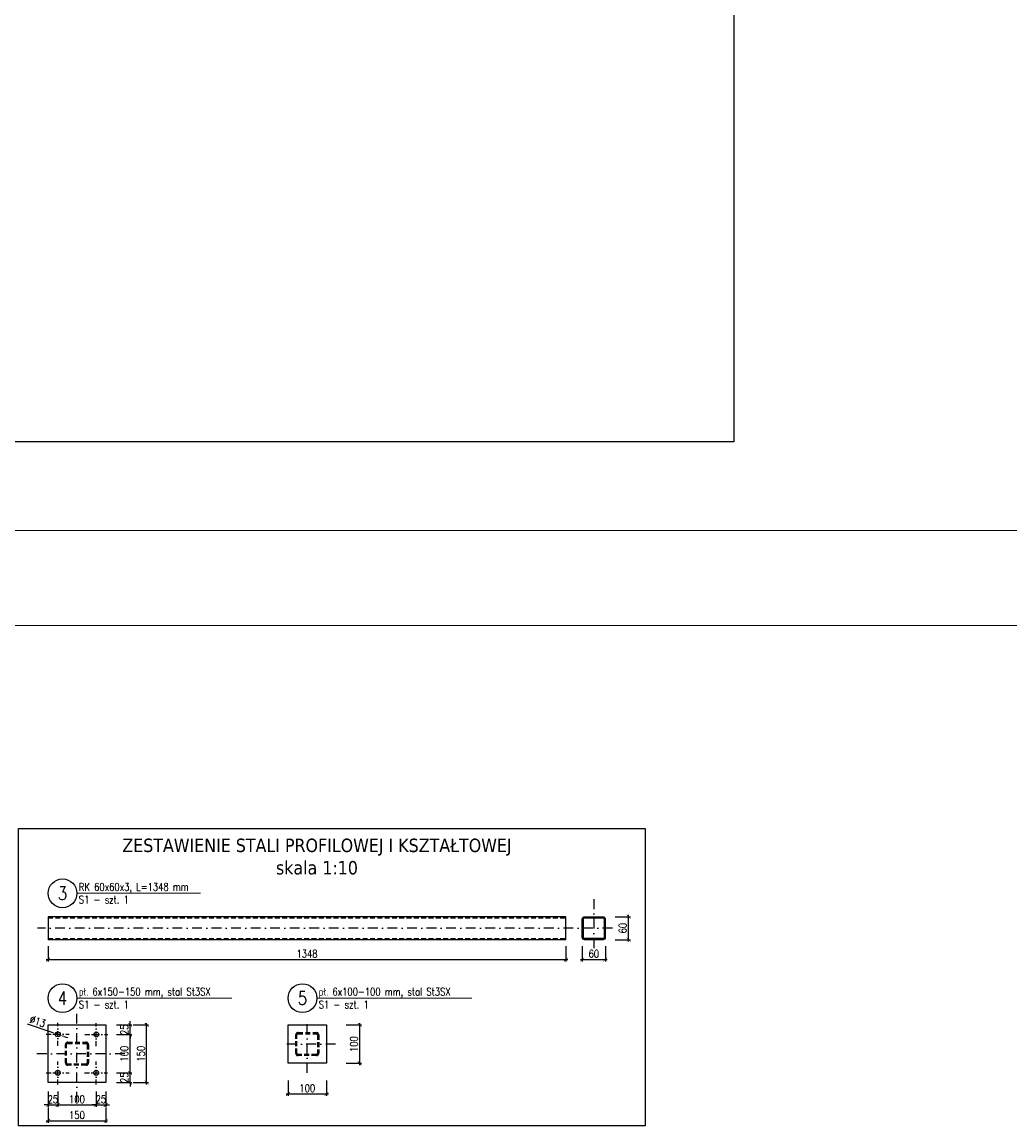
# Model space of a CAD drawing. Header units: centimetres. Extents: x -18863 to 41892, y -11949 to 36189.
# Tile 13 of 19: x -5243 to -2672, y 18808 to 21684. Entities that reach past the tile are written whole.
import ezdxf

# ---------------------------------------------------------------- set-up
doc = ezdxf.new("R2010")
doc.units = ezdxf.units.CM
doc.header["$MEASUREMENT"] = 0
doc.linetypes.add('DASHDOT', pattern=[25.4, 12.7, -6.35, 0, -6.35])
doc.linetypes.add('DASHEDX2', pattern=[76.2, 50.8, -25.4])
for name, color, linetype in [('a osie', 6, 'DASHDOT'), ('bj konstrukcja', 3, 'Continuous'), ('bj kreskowanie', 8, 'Continuous'), ('bj opis duzy', 3, 'Continuous'), ('bj przerywana', 4, 'DASHEDX2'), ('bj wymiar', 8, 'Continuous'), ('OPIS', 2, 'Continuous')]:
    doc.layers.add(name, color=color, linetype=linetype)
doc.layers.add('bj linia odniesienia', color=4, linetype='Continuous', lineweight=5)
doc.layers.add('bj numerki', color=3, linetype='Continuous', lineweight=20)
doc.layers.add('BJ POMOC', color=30, linetype='Continuous', plot=False)
doc.styles.add('Beta10', font='simplex.shx', dxfattribs={"width": 0.8, "height": 20})
doc.styles.add('Beta20', font='simplex.shx', dxfattribs={"width": 0.8, "height": 40})
doc.styles.add('GENERATED_STYLE_2', font='arial.ttf')
doc.dimstyles.new('Beta 10', dxfattribs={"dimtxt": 20, "dimasz": 10, "dimexe": 5, "dimexo": 1, "dimgap": 5, "dimtad": 1, "dimdec": 0, "dimtxsty": 'Beta10', "dimblk": 'ARCHTICK', "dimcen": 1, "dimdle": 5, "dimclrd": 256, "dimclre": 256, "dimclrt": 2, "dimadec": 0, "dimazin": 0, "dimtfac": 1, "dimtdec": 0, "dimtix": 1, "dimtmove": 0, "dimatfit": 3, "dimfxl": 35, "dimfxlon": 1, "dimarcsym": 0})

# ---------------------------------------------------------------- blocks, each defined once
blk = doc.blocks.new('_ArchTick')
at = {"color": 0, "linetype": 'ByBlock', "const_width": 0.15}
blk.add_lwpolyline([(-0.5, -0.5), (0.5, 0.5)], dxfattribs=at)
blk = doc.blocks.new('*D18')
at = {"layer": 'bj wymiar', "lineweight": -2}
for p, q in [((-5175.7, 18856.6), (-5175.7, 18816.6)), ((-5025.7, 18856.6), (-5025.7, 18816.6)), ((-5180.7, 18821.6), (-5020.7, 18821.6))]:
    blk.add_line(p, q, dxfattribs=at)
at = {"layer": 'Defpoints', "color": 0}
for p in [(-5175.7, 18921.5), (-5025.7, 18921.5), (-5025.7, 18821.6)]:
    blk.add_point(p, dxfattribs=at)
at = {"layer": 'bj wymiar', "lineweight": -2, "xscale": 10, "yscale": 10, "zscale": 10, "rotation": 180}
blk.add_blockref('_ArchTick', (-5175.7, 18821.6), dxfattribs=at)
at = {"layer": 'bj wymiar', "lineweight": -2, "xscale": 10, "yscale": 10, "zscale": 10}
blk.add_blockref('_ArchTick', (-5025.7, 18821.6), dxfattribs=at)
at = {"layer": 'bj wymiar', "color": 2, "insert": (-5100.7, 18836.6), "char_height": 20, "attachment_point": 5, "style": 'Beta10'}
blk.add_mtext('150', dxfattribs=at)
blk = doc.blocks.new('*D19')
at = {"layer": 'bj wymiar', "lineweight": -2}
for p, q in [((-4954.1, 19071.5), (-4914.1, 19071.5)), ((-4919.1, 18916.5), (-4919.1, 19076.5)), ((-4954.1, 18921.5), (-4914.1, 18921.5))]:
    blk.add_line(p, q, dxfattribs=at)
at = {"layer": 'Defpoints', "color": 0}
for p in [(-5025.7, 19071.5), (-4919.1, 19071.5), (-5025.7, 18921.5)]:
    blk.add_point(p, dxfattribs=at)
at = {"layer": 'bj wymiar', "lineweight": -2, "xscale": 10, "yscale": 10, "zscale": 10}
for p, rotation in [((-4919.1, 19071.5), 90), ((-4919.1, 18921.5), 270)]:
    blk.add_blockref('_ArchTick', p, dxfattribs=dict(at, rotation=rotation))
at = {"layer": 'bj wymiar', "color": 2, "insert": (-4934.1, 18996.5), "char_height": 20, "attachment_point": 5, "rotation": 90, "style": 'Beta10'}
blk.add_mtext('150', dxfattribs=at)
blk = doc.blocks.new('*D20')
at = {"layer": 'bj wymiar', "lineweight": -2}
for p, q in [((-5175.7, 19276.8), (-5175.7, 19236.8)), ((-3827.7, 19276.8), (-3827.7, 19236.8)), ((-5180.7, 19241.8), (-3822.7, 19241.8))]:
    blk.add_line(p, q, dxfattribs=at)
at = {"layer": 'Defpoints', "color": 0}
for p in [(-5175.7, 19323.5), (-3827.7, 19323.5), (-3827.7, 19241.8)]:
    blk.add_point(p, dxfattribs=at)
at = {"layer": 'bj wymiar', "lineweight": -2, "xscale": 10, "yscale": 10, "zscale": 10, "rotation": 180}
blk.add_blockref('_ArchTick', (-5175.7, 19241.8), dxfattribs=at)
at = {"layer": 'bj wymiar', "lineweight": -2, "xscale": 10, "yscale": 10, "zscale": 10}
blk.add_blockref('_ArchTick', (-3827.7, 19241.8), dxfattribs=at)
at = {"layer": 'bj wymiar', "color": 2, "insert": (-4501.7, 19256.8), "char_height": 20, "attachment_point": 5, "style": 'Beta10'}
blk.add_mtext('1348', dxfattribs=at)
blk = doc.blocks.new('*D21')
at = {"layer": 'bj wymiar', "lineweight": -2}
for p, q in [((-3784.9, 19276.8), (-3784.9, 19236.8)), ((-3724.9, 19276.8), (-3724.9, 19236.8)), ((-3789.9, 19241.8), (-3719.9, 19241.8))]:
    blk.add_line(p, q, dxfattribs=at)
at = {"layer": 'Defpoints', "color": 0}
for p in [(-3784.9, 19323.5), (-3724.9, 19323.5), (-3724.9, 19241.8)]:
    blk.add_point(p, dxfattribs=at)
at = {"layer": 'bj wymiar', "lineweight": -2, "xscale": 10, "yscale": 10, "zscale": 10, "rotation": 180}
blk.add_blockref('_ArchTick', (-3784.9, 19241.8), dxfattribs=at)
at = {"layer": 'bj wymiar', "lineweight": -2, "xscale": 10, "yscale": 10, "zscale": 10}
blk.add_blockref('_ArchTick', (-3724.9, 19241.8), dxfattribs=at)
at = {"layer": 'bj wymiar', "color": 2, "insert": (-3754.9, 19256.8), "char_height": 20, "attachment_point": 5, "style": 'Beta10'}
blk.add_mtext('60', dxfattribs=at)
blk = doc.blocks.new('*D22')
at = {"layer": 'bj wymiar', "lineweight": -2}
for p, q in [((-3664.5, 19288.5), (-3664.5, 19358.5)), ((-3699.5, 19353.5), (-3659.5, 19353.5)), ((-3699.5, 19293.5), (-3659.5, 19293.5))]:
    blk.add_line(p, q, dxfattribs=at)
at = {"layer": 'Defpoints', "color": 0}
for p in [(-3754.9, 19353.5), (-3664.5, 19353.5), (-3754.9, 19293.5)]:
    blk.add_point(p, dxfattribs=at)
at = {"layer": 'bj wymiar', "lineweight": -2, "xscale": 10, "yscale": 10, "zscale": 10}
for p, rotation in [((-3664.5, 19353.5), 90), ((-3664.5, 19293.5), 270)]:
    blk.add_blockref('_ArchTick', p, dxfattribs=dict(at, rotation=rotation))
at = {"layer": 'bj wymiar', "color": 2, "insert": (-3679.5, 19323.5), "char_height": 20, "attachment_point": 5, "rotation": 90, "style": 'Beta10'}
blk.add_mtext('60', dxfattribs=at)
blk = doc.blocks.new('*D23')
at = {"layer": 'bj wymiar', "lineweight": -2}
for p, q in [((-4962.3, 18946.5), (-4962.3, 18956.5)), ((-4997.3, 18946.5), (-4957.3, 18946.5)), ((-4962.3, 18921.5), (-4962.3, 18946.5)), ((-4997.3, 18921.5), (-4957.3, 18921.5)), ((-4962.3, 18921.5), (-4962.3, 18911.5))]:
    blk.add_line(p, q, dxfattribs=at)
at = {"layer": 'Defpoints', "color": 0}
for p in [(-5050.7, 18946.5), (-4962.3, 18946.5), (-5025.7, 18921.5)]:
    blk.add_point(p, dxfattribs=at)
at = {"layer": 'bj wymiar', "lineweight": -2, "xscale": 10, "yscale": 10, "zscale": 10}
for p, rotation in [((-4962.3, 18946.5), 270), ((-4962.3, 18921.5), 90)]:
    blk.add_blockref('_ArchTick', p, dxfattribs=dict(at, rotation=rotation))
at = {"layer": 'bj wymiar', "color": 2, "insert": (-4977.3, 18934), "char_height": 20, "attachment_point": 5, "rotation": 90, "style": 'Beta10'}
blk.add_mtext('25', dxfattribs=at)
blk = doc.blocks.new('*D24')
at = {"layer": 'bj wymiar', "lineweight": -2}
for p, q in [((-4997.3, 19046.5), (-4957.3, 19046.5)), ((-4962.3, 18941.5), (-4962.3, 19051.5)), ((-4997.3, 18946.5), (-4957.3, 18946.5))]:
    blk.add_line(p, q, dxfattribs=at)
at = {"layer": 'Defpoints', "color": 0}
for p in [(-5050.2, 19046.5), (-4962.3, 19046.5), (-5050.7, 18946.5)]:
    blk.add_point(p, dxfattribs=at)
at = {"layer": 'bj wymiar', "lineweight": -2, "xscale": 10, "yscale": 10, "zscale": 10}
for p, rotation in [((-4962.3, 19046.5), 90), ((-4962.3, 18946.5), 270)]:
    blk.add_blockref('_ArchTick', p, dxfattribs=dict(at, rotation=rotation))
at = {"layer": 'bj wymiar', "color": 2, "insert": (-4977.3, 18996.5), "char_height": 20, "attachment_point": 5, "rotation": 90, "style": 'Beta10'}
blk.add_mtext('100', dxfattribs=at)
blk = doc.blocks.new('*D25')
at = {"layer": 'bj wymiar', "lineweight": -2}
for p, q in [((-4997.3, 19071.5), (-4957.3, 19071.5)), ((-4962.3, 19071.5), (-4962.3, 19081.5)), ((-4962.3, 19046.5), (-4962.3, 19071.5)), ((-4997.3, 19046.5), (-4957.3, 19046.5)), ((-4962.3, 19046.5), (-4962.3, 19036.5))]:
    blk.add_line(p, q, dxfattribs=at)
at = {"layer": 'Defpoints', "color": 0}
for p in [(-5025.7, 19071.5), (-4962.3, 19071.5), (-5050.2, 19046.5)]:
    blk.add_point(p, dxfattribs=at)
at = {"layer": 'bj wymiar', "lineweight": -2, "xscale": 10, "yscale": 10, "zscale": 10}
for p, rotation in [((-4962.3, 19071.5), 270), ((-4962.3, 19046.5), 90)]:
    blk.add_blockref('_ArchTick', p, dxfattribs=dict(at, rotation=rotation))
at = {"layer": 'bj wymiar', "color": 2, "insert": (-4977.3, 19059), "char_height": 20, "attachment_point": 5, "rotation": 90, "style": 'Beta10'}
blk.add_mtext('25', dxfattribs=at)
blk = doc.blocks.new('*D26')
at = {"layer": 'bj wymiar', "lineweight": -2}
for p, q in [((-5175.7, 18897.9), (-5175.7, 18857.9)), ((-5150.7, 18897.9), (-5150.7, 18857.9)), ((-5175.7, 18862.9), (-5185.7, 18862.9)), ((-5175.7, 18862.9), (-5150.7, 18862.9)), ((-5150.7, 18862.9), (-5140.7, 18862.9))]:
    blk.add_line(p, q, dxfattribs=at)
at = {"layer": 'Defpoints', "color": 0}
for p in [(-5150.7, 18946.5), (-5175.7, 18921.5), (-5150.7, 18862.9)]:
    blk.add_point(p, dxfattribs=at)
at = {"layer": 'bj wymiar', "lineweight": -2, "xscale": 10, "yscale": 10, "zscale": 10}
blk.add_blockref('_ArchTick', (-5175.7, 18862.9), dxfattribs=at)
at = {"layer": 'bj wymiar', "lineweight": -2, "xscale": 10, "yscale": 10, "zscale": 10, "rotation": 180}
blk.add_blockref('_ArchTick', (-5150.7, 18862.9), dxfattribs=at)
at = {"layer": 'bj wymiar', "color": 2, "insert": (-5163.2, 18877.9), "char_height": 20, "attachment_point": 5, "style": 'Beta10'}
blk.add_mtext('25', dxfattribs=at)
blk = doc.blocks.new('*D27')
at = {"layer": 'bj wymiar', "lineweight": -2}
for p, q in [((-5150.7, 18897.9), (-5150.7, 18857.9)), ((-5050.7, 18897.9), (-5050.7, 18857.9)), ((-5155.7, 18862.9), (-5045.7, 18862.9))]:
    blk.add_line(p, q, dxfattribs=at)
at = {"layer": 'Defpoints', "color": 0}
for p in [(-5150.7, 18946.5), (-5050.7, 18946.5), (-5050.7, 18862.9)]:
    blk.add_point(p, dxfattribs=at)
at = {"layer": 'bj wymiar', "lineweight": -2, "xscale": 10, "yscale": 10, "zscale": 10, "rotation": 180}
blk.add_blockref('_ArchTick', (-5150.7, 18862.9), dxfattribs=at)
at = {"layer": 'bj wymiar', "lineweight": -2, "xscale": 10, "yscale": 10, "zscale": 10}
blk.add_blockref('_ArchTick', (-5050.7, 18862.9), dxfattribs=at)
at = {"layer": 'bj wymiar', "color": 2, "insert": (-5100.7, 18877.9), "char_height": 20, "attachment_point": 5, "style": 'Beta10'}
blk.add_mtext('100', dxfattribs=at)
blk = doc.blocks.new('*D28')
at = {"layer": 'bj wymiar', "lineweight": -2}
for p, q in [((-5050.7, 18897.9), (-5050.7, 18857.9)), ((-5025.7, 18897.9), (-5025.7, 18857.9)), ((-5050.7, 18862.9), (-5060.7, 18862.9)), ((-5050.7, 18862.9), (-5025.7, 18862.9)), ((-5025.7, 18862.9), (-5015.7, 18862.9))]:
    blk.add_line(p, q, dxfattribs=at)
at = {"layer": 'Defpoints', "color": 0}
for p in [(-5050.7, 18946.5), (-5025.7, 18921.5), (-5025.7, 18862.9)]:
    blk.add_point(p, dxfattribs=at)
at = {"layer": 'bj wymiar', "lineweight": -2, "xscale": 10, "yscale": 10, "zscale": 10}
blk.add_blockref('_ArchTick', (-5050.7, 18862.9), dxfattribs=at)
at = {"layer": 'bj wymiar', "lineweight": -2, "xscale": 10, "yscale": 10, "zscale": 10, "rotation": 180}
blk.add_blockref('_ArchTick', (-5025.7, 18862.9), dxfattribs=at)
at = {"layer": 'bj wymiar', "color": 2, "insert": (-5038.2, 18877.9), "char_height": 20, "attachment_point": 5, "style": 'Beta10'}
blk.add_mtext('25', dxfattribs=at)
blk = doc.blocks.new('*D57')
at = {"layer": 'bj wymiar', "lineweight": -2}
for p, q in [((-5230, 19074.3), (-5166.3, 19052.4)), ((-5144.5, 19044.9), (-5156.8, 19049.1)), ((-5135.1, 19041.6), (-5125.6, 19038.4))]:
    blk.add_line(p, q, dxfattribs=at)
at = {"layer": 'bj wymiar'}
for points in [[(-5166.8, 19050.8), (-5165.7, 19054), (-5156.8, 19049.1)], [(-5134.5, 19043.2), (-5135.6, 19040.1), (-5144.5, 19044.9)]]:
    blk.add_solid(points, dxfattribs=at)
at = {"layer": 'Defpoints', "color": 0}
for p in [(-5156.8, 19049.1), (-5144.5, 19044.9)]:
    blk.add_point(p, dxfattribs=at)
at = {"layer": 'bj wymiar', "color": 2, "insert": (-5202.8, 19080.8), "char_height": 20, "attachment_point": 5, "rotation": 341.0041, "style": 'Beta10'}
blk.add_mtext('∅13', dxfattribs=at)
blk = doc.blocks.new('*D76')
at = {"layer": 'bj wymiar', "lineweight": -2}
for p, q in [((-4551, 18926.6), (-4551, 18886.6)), ((-4451, 18926.6), (-4451, 18886.6)), ((-4556, 18891.6), (-4446, 18891.6))]:
    blk.add_line(p, q, dxfattribs=at)
at = {"layer": 'Defpoints', "color": 0}
for p in [(-4551, 18971.5), (-4451, 18971.5), (-4451, 18891.6)]:
    blk.add_point(p, dxfattribs=at)
at = {"layer": 'bj wymiar', "lineweight": -2, "xscale": 10, "yscale": 10, "zscale": 10, "rotation": 180}
blk.add_blockref('_ArchTick', (-4551, 18891.6), dxfattribs=at)
at = {"layer": 'bj wymiar', "lineweight": -2, "xscale": 10, "yscale": 10, "zscale": 10}
blk.add_blockref('_ArchTick', (-4451, 18891.6), dxfattribs=at)
at = {"layer": 'bj wymiar', "color": 2, "insert": (-4501, 18906.6), "char_height": 20, "attachment_point": 5, "style": 'Beta10'}
blk.add_mtext('100', dxfattribs=at)
blk = doc.blocks.new('*D77')
at = {"layer": 'bj wymiar', "lineweight": -2}
for p, q in [((-4399.4, 19071.5), (-4359.4, 19071.5)), ((-4364.4, 18966.5), (-4364.4, 19076.5)), ((-4399.4, 18971.5), (-4359.4, 18971.5))]:
    blk.add_line(p, q, dxfattribs=at)
at = {"layer": 'Defpoints', "color": 0}
for p in [(-4451, 19071.5), (-4364.4, 19071.5), (-4451, 18971.5)]:
    blk.add_point(p, dxfattribs=at)
at = {"layer": 'bj wymiar', "lineweight": -2, "xscale": 10, "yscale": 10, "zscale": 10}
for p, rotation in [((-4364.4, 19071.5), 90), ((-4364.4, 18971.5), 270)]:
    blk.add_blockref('_ArchTick', p, dxfattribs=dict(at, rotation=rotation))
at = {"layer": 'bj wymiar', "color": 2, "insert": (-4379.4, 19021.5), "char_height": 20, "attachment_point": 5, "rotation": 90, "style": 'Beta10'}
blk.add_mtext('100', dxfattribs=at)

msp = doc.modelspace()

# ---------------------------------------------------------------- hatches: boundary and pattern name
at = {"layer": 'bj kreskowanie'}
h = msp.add_hatch(dxfattribs=at)
h.set_pattern_fill('ANSI31', color=256, scale=50)
h.set_pattern_definition([(45, (0, -57.6244), (-4.4194174, 4.4194174), [])])
edge = h.paths.add_edge_path()
edge.add_arc((-3778.946, 19347.464), 6, 90, 180, ccw=False)
edge.add_line((-3778.946, 19353.464), (-3730.946, 19353.464))
edge.add_arc((-3730.946, 19347.464), 6, 360, 450, ccw=False)
edge.add_line((-3724.946, 19347.464), (-3724.946, 19299.464))
edge.add_arc((-3730.946, 19299.464), 6, 270, 360, ccw=False)
edge.add_line((-3730.946, 19293.464), (-3778.946, 19293.464))
edge.add_arc((-3778.946, 19299.464), 6, 180, 270, ccw=False)
edge.add_line((-3784.946, 19299.464), (-3784.946, 19347.464))
edge = h.paths.add_edge_path(flags=16)
edge.add_arc((-3778.946, 19347.464), 3, 90, 180, ccw=False)
edge.add_line((-3778.946, 19350.464), (-3730.946, 19350.464))
edge.add_arc((-3730.946, 19347.464), 3, 360, 450, ccw=False)
edge.add_line((-3727.946, 19347.464), (-3727.946, 19299.464))
edge.add_arc((-3730.946, 19299.464), 3, 270, 360, ccw=False)
edge.add_line((-3730.946, 19296.464), (-3778.946, 19296.464))
edge.add_arc((-3778.946, 19299.464), 3, 180, 270, ccw=False)
edge.add_line((-3781.946, 19299.464), (-3781.946, 19347.464))

# ---------------------------------------------------------------- linework, layer by layer
at = {"layer": 'a osie', "ltscale": 2}
for p, q in [((-3754.946, 19398.703), (-3754.946, 19248.226)), ((-3706.675, 19323.464), (-5203.74, 19323.464)), ((-5100.672, 18871.506), (-5100.672, 19121.506)), ((-4500.96, 18946.506), (-4500.96, 19096.506)), ((-4427.245, 19021.506), (-4577.245, 19021.506)), ((-4975.672, 18996.506), (-5225.672, 18996.506))]:
    msp.add_line(p, q, dxfattribs=at)
at = {"layer": 'a osie'}
for p, q in [((-5150.672, 19017.006), (-5150.672, 19077.006)), ((-5050.172, 19016.506), (-5050.172, 19076.506)), ((-5180.672, 19047.006), (-5120.672, 19047.006)), ((-5080.172, 19046.506), (-5020.172, 19046.506)), ((-5150.672, 18916.506), (-5150.672, 18976.506)), ((-5050.672, 18916.506), (-5050.672, 18976.506)), ((-5180.672, 18946.506), (-5120.672, 18946.506)), ((-5080.672, 18946.506), (-5020.672, 18946.506))]:
    msp.add_line(p, q, dxfattribs=at)
at = {"layer": 'bj konstrukcja'}
for p, q in [((-3827.672, 19353.464), (-5175.672, 19353.464)), ((-5175.672, 19353.464), (-5175.672, 19293.464)), ((-3827.672, 19293.464), (-3827.672, 19353.464)), ((-3827.672, 19293.464), (-5175.672, 19293.464))]:
    msp.add_line(p, q, dxfattribs=at)
at = {"layer": 'bj konstrukcja', "color": 5}
for points in [[(-3784.946, 19347.464, -0.41421356), (-3778.946, 19353.464), (-3730.946, 19353.464, -0.41421356), (-3724.946, 19347.464), (-3724.946, 19299.464, -0.41421356), (-3730.946, 19293.464), (-3778.946, 19293.464, -0.41421356), (-3784.946, 19299.464)], [(-3781.946, 19347.464, -0.41421356), (-3778.946, 19350.464), (-3730.946, 19350.464, -0.41421356), (-3727.946, 19347.464), (-3727.946, 19299.464, -0.41421356), (-3730.946, 19296.464), (-3778.946, 19296.464, -0.41421356), (-3781.946, 19299.464)]]:
    msp.add_lwpolyline(points, format="xyb", close=True, dxfattribs=at)
at = {"layer": 'bj konstrukcja'}
for points in [[(-5175.672, 19071.506), (-5025.672, 19071.506), (-5025.672, 18921.506), (-5175.672, 18921.506)], [(-4550.96, 19071.506), (-4450.96, 19071.506), (-4450.96, 18971.506), (-4550.96, 18971.506)]]:
    msp.add_lwpolyline(points, close=True, dxfattribs=at)
at = {"layer": 'bj konstrukcja', "color": 5}
for centre in [(-5150.672, 19047.006), (-5050.172, 19046.506), (-5150.672, 18946.506), (-5050.672, 18946.506)]:
    msp.add_circle(centre, 6.5, dxfattribs=at)
at = {"layer": 'bj linia odniesienia', "ltscale": 2}
for p, q in [((-5100.672, 19414.466), (-4778.805, 19414.466)), ((-5100.672, 19141.195), (-4696.939, 19141.195)), ((-4475.96, 19141.195), (-4072.227, 19141.195))]:
    msp.add_line(p, q, dxfattribs=at)
at = {"layer": 'bj linia odniesienia'}
for points in [[(-18818.433, 34962.299), (2181.567, 34962.299), (2181.567, 20112.299), (-18818.433, 20112.299)], [(-17830.65, 34715.353), (1934.621, 34715.353), (1934.621, 20359.245), (-17830.65, 20359.245)]]:
    msp.add_lwpolyline(points, close=True, dxfattribs=at)
at = {"layer": 'BJ POMOC'}
for points in [[(-11548.402, 24465.473), (-3389.999, 24465.473), (-3389.999, 20590.217), (-11548.402, 20590.217)], [(-5252.622, 19583.423), (-3620.941, 19583.423), (-3620.941, 18808.372), (-5252.622, 18808.372)]]:
    msp.add_lwpolyline(points, close=True, dxfattribs=at)
at = {"layer": 'bj przerywana', "color": 8, "ltscale": 0.25}
for p, q in [((-5175.672, 19350.464), (-3827.672, 19350.464)), ((-5175.672, 19296.464), (-3827.672, 19296.464))]:
    msp.add_line(p, q, dxfattribs=at)
for points in [[(-4530.96, 19045.506, -0.41421356), (-4524.96, 19051.506), (-4476.96, 19051.506, -0.41421356), (-4470.96, 19045.506), (-4470.96, 18997.506, -0.41421356), (-4476.96, 18991.506), (-4524.96, 18991.506, -0.41421356), (-4530.96, 18997.506)], [(-4527.96, 19045.506, -0.41421356), (-4524.96, 19048.506), (-4476.96, 19048.506, -0.41421356), (-4473.96, 19045.506), (-4473.96, 18997.506, -0.41421356), (-4476.96, 18994.506), (-4524.96, 18994.506, -0.41421356), (-4527.96, 18997.506)], [(-5130.672, 19020.506, -0.41421356), (-5124.672, 19026.506), (-5076.672, 19026.506, -0.41421356), (-5070.672, 19020.506), (-5070.672, 18972.506, -0.41421356), (-5076.672, 18966.506), (-5124.672, 18966.506, -0.41421356), (-5130.672, 18972.506)], [(-5127.672, 19020.506, -0.41421356), (-5124.672, 19023.506), (-5076.672, 19023.506, -0.41421356), (-5073.672, 19020.506), (-5073.672, 18972.506, -0.41421356), (-5076.672, 18969.506), (-5124.672, 18969.506, -0.41421356), (-5127.672, 18972.506)]]:
    msp.add_lwpolyline(points, format="xyb", close=True, dxfattribs=at)
at = {"layer": 'OPIS', "ltscale": 2}
for centre in [(-5138.172, 19414.466), (-5138.172, 19141.195), (-4513.46, 19141.195)]:
    msp.add_circle(centre, 37.5, dxfattribs=at)

# ---------------------------------------------------------------- texts
at = {"layer": 'bj numerki', "char_height": 35, "width": 1433.6815, "attachment_point": 5, "style": 'Beta20'}
for s, insert in [('{\\Fcomplex.shx|c238;3}', (-5138.172, 19414.466)), ('{\\Fcomplex.shx|c238;4}', (-5138.172, 19141.195)), ('{\\Fcomplex.shx|c238;5}', (-4513.46, 19141.195))]:
    msp.add_mtext(s, dxfattribs=dict(at, insert=insert))
at = {"layer": 'bj opis duzy', "linetype": 'Continuous', "lineweight": 13, "insert": (-5057.7, 19556.866), "char_height": 30, "width": 1163.99873, "attachment_point": 1, "style": 'GENERATED_STYLE_2'}
msp.add_mtext('\\pxqc;{\\A1;\\fTahoma|b0|i0|c238|p34;\\H1.1667x;ZESTAWIENIE STALI PROFILOWEJ I KSZTAŁTOWEJ \\P\\pt0;skala 1:10}', dxfattribs=at)
at = {"layer": 'OPIS', "char_height": 20, "width": 614.43237, "attachment_point": 4, "style": 'Beta20'}
for s, insert in [('RK 60x60x3, L=1348 mm\\PS1 - szt. 1', (-5095.672, 19414.466)), ('pł. 6x150-150 mm, stal St3SX\\PS1 - szt. 1', (-5095.672, 19141.195)), ('pł. 6x100-100 mm, stal St3SX\\PS1 - szt. 1', (-4470.96, 19141.195))]:
    msp.add_mtext(s, dxfattribs=dict(at, insert=insert))

# ---------------------------------------------------------------- dimensions: what is measured, and where the dimension line sits
at = {"layer": 'bj wymiar'}
for base, p1, p2, override, picture, middle in [((-3664.519, 19353.464), (-3754.946, 19293.464), (-3754.946, 19353.464), {"dimtxsty": 'Beta10', "dimblk": 'ArchTick'}, '*D22', (-3679.519, 19323.464)), ((-4962.331, 19071.506), (-5050.172, 19046.506), (-5025.672, 19071.506), {"dimtxsty": 'Beta10', "dimtmove": 1}, '*D25', (-4977.331, 19059.006)), ((-4919.074, 19071.506), (-5025.672, 18921.506), (-5025.672, 19071.506), {"dimtxsty": 'Beta10', "dimblk": 'ArchTick'}, '*D19', (-4934.074, 18996.506)), ((-4364.362, 19071.506), (-4450.96, 18971.506), (-4450.96, 19071.506), {"dimtxsty": 'Beta10', "dimblk": 'ArchTick'}, '*D77', (-4379.362, 19021.506)), ((-4962.331, 19046.506), (-5050.672, 18946.506), (-5050.172, 19046.506), {"dimtxsty": 'Beta10', "dimtmove": 1}, '*D24', (-4977.331, 18996.506)), ((-4962.331, 18946.506), (-5025.672, 18921.506), (-5050.672, 18946.506), {"dimtxsty": 'Beta10', "dimblk": 'ArchTick'}, '*D23', (-4977.331, 18934.006))]:
    dim = msp.add_linear_dim(base=base, p1=p1, p2=p2, angle=90, dimstyle='Beta 10', override=override, dxfattribs=at)
    dim.commit()
    dim.dimension.update_dxf_attribs({"geometry": picture, "text_midpoint": middle})
for base, p1, p2, override, picture, middle in [((-3827.672, 19241.788), (-5175.672, 19323.464), (-3827.672, 19323.464), {"dimtxsty": 'Beta10', "dimblk": 'ArchTick'}, '*D20', (-4501.672, 19256.788)), ((-3724.946, 19241.788), (-3784.946, 19323.464), (-3724.946, 19323.464), {"dimtxsty": 'Beta10', "dimblk": 'ArchTick'}, '*D21', (-3754.946, 19256.788)), ((-4450.96, 18891.635), (-4550.96, 18971.506), (-4450.96, 18971.506), {"dimtxsty": 'Beta10', "dimblk": 'ArchTick'}, '*D76', (-4500.96, 18906.635)), ((-5150.672, 18862.883), (-5175.672, 18921.506), (-5150.672, 18946.506), {"dimtxsty": 'Beta10', "dimblk": 'ArchTick', "dimtmove": 1}, '*D26', (-5163.172, 18877.883)), ((-5050.672, 18862.883), (-5150.672, 18946.506), (-5050.672, 18946.506), {"dimtxsty": 'Beta10', "dimtmove": 1}, '*D27', (-5100.672, 18877.883)), ((-5025.672, 18862.883), (-5050.672, 18946.506), (-5025.672, 18921.506), {"dimtxsty": 'Beta10', "dimtmove": 1}, '*D28', (-5038.172, 18877.883)), ((-5025.672, 18821.635), (-5175.672, 18921.506), (-5025.672, 18921.506), {"dimtxsty": 'Beta10', "dimblk": 'ArchTick'}, '*D18', (-5100.672, 18836.635))]:
    dim = msp.add_linear_dim(base=base, p1=p1, p2=p2, dimstyle='Beta 10', override=override, dxfattribs=at)
    dim.commit()
    dim.dimension.update_dxf_attribs({"geometry": picture, "text_midpoint": middle})
dim = msp.add_diameter_dim_2p(p1=(-5144.526, 19044.89), p2=(-5156.818, 19049.121), dimstyle='Beta 10', override={"dimsah": 0, "dimtmove": 1}, dxfattribs=at)
dim.commit()
dim.dimension.update_dxf_attribs({"geometry": '*D57', "text_midpoint": (-5207.648, 19066.619), "dimtype": 163})

doc.saveas('drawing.dxf')
